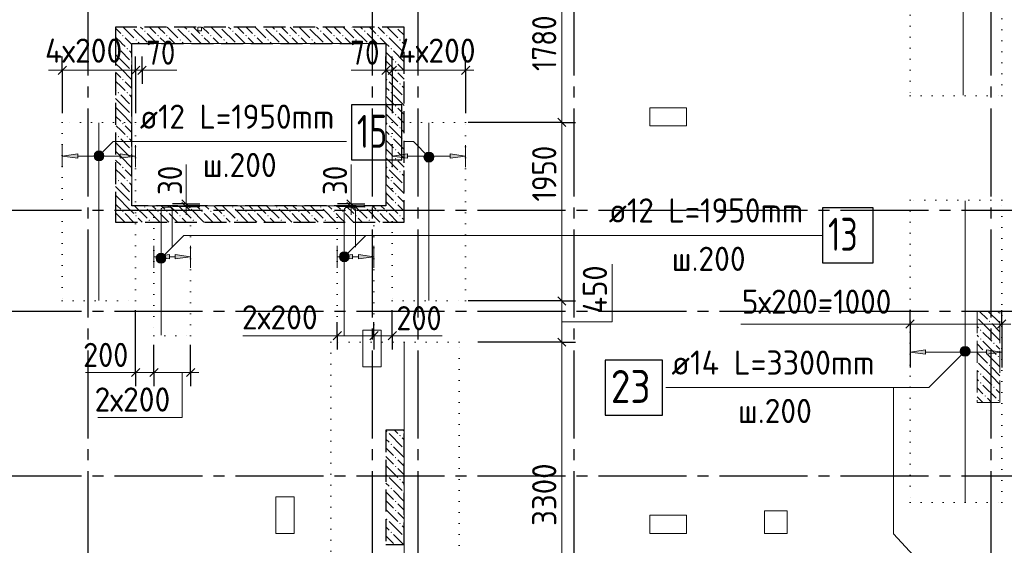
# Model space of a CAD drawing. Header units: millimetres. Extents: x 0 to 50400, y 0 to 35640.
# Tile 17 of 21: x 29470 to 40213, y 18604 to 24343. Entities that reach past the tile are written whole.
import ezdxf

# ---------------------------------------------------------------- set-up
doc = ezdxf.new("R2010")
doc.units = ezdxf.units.MM
for name, pattern in [('______2', [324, 240, -84]), ('______5', [1320, 960, -120, 120, -120]), ('______9', [120, 0, -120])]:
    doc.linetypes.add(name, pattern=pattern)
for name, color, linetype, lineweight in [('ДОП Верх по Х', 7, 'Continuous', 25), ('ЖБ Перекрытие верхний уровень', 7, 'Continuous', 35), ('ЖБ Пилон', 7, 'Continuous', 35), ('ЖБ Стена верхний уровень', 7, 'Continuous', 35), ('Общий01', 7, 'Continuous', 13), ('Позиционная метка номер позиции', 7, 'Continuous', 13), ('Размерная линия_ общее', 7, 'Continuous', 13), ('Тени', 7, 'Continuous', 13)]:
    doc.layers.add(name, color=color, linetype=linetype, lineweight=lineweight)
doc.layers.add('Оси', color=7, linetype='______5', true_color=0x656565)
doc.styles.add('ISOCPEUR', font='txt')

msp = doc.modelspace()

# ---------------------------------------------------------------- hatches: boundary and pattern name
at = {"layer": 'ДОП Верх по Х', "linetype": 'Continuous', "lineweight": 13, "transparency": 33554687}
for points in [[(30103, 22830), (29935, 22854), (30103, 22878)], [(33703, 22830), (33535, 22854), (33703, 22878)], [(31103, 21730), (30935, 21754), (31103, 21778)], [(33103, 21730), (32935, 21754), (33103, 21778)], [(39353, 20690), (39185, 20714), (39353, 20738)]]:
    msp.add_hatch(color=7, dxfattribs=at).paths.add_polyline_path(points, flags=16)
for points in [[(30567, 22830), (30735, 22854), (30567, 22878)], [(34167, 22830), (34335, 22854), (34167, 22878)], [(31167, 21730), (31335, 21754), (31167, 21778)], [(33167, 21730), (33335, 21754), (33167, 21778)], [(40017, 20690), (40185, 20714), (40017, 20738)]]:
    msp.add_hatch(color=7, dxfattribs=at).paths.add_polyline_path(points)
at = {"layer": 'ЖБ Пилон', "linetype": 'Continuous', "lineweight": 18, "transparency": 33554687}
for points in [[(39915, 21098), (39915, 21097), (39915, 21097)], [(40044, 21049), (40052, 21057), (40059, 21049), (40052, 21041)], [(40140, 21145), (40148, 21153), (40155, 21145), (40148, 21137)], [(39948, 20953), (39956, 20961), (39963, 20953), (39956, 20945)], [(39948, 20857), (39956, 20865), (39963, 20857), (39956, 20849)], [(40092, 20809), (40100, 20817), (40107, 20809), (40100, 20801)], [(39996, 20713), (40004, 20721), (40011, 20713), (40004, 20705)], [(40140, 20665), (40148, 20673), (40155, 20665), (40148, 20657)], [(39915, 20618), (39915, 20617), (39915, 20617)], [(40044, 20569), (40052, 20577), (40059, 20569), (40052, 20561)], [(39948, 20473), (39956, 20481), (39963, 20473), (39956, 20465)], [(39948, 20377), (39956, 20385), (39963, 20377), (39956, 20369)], [(40092, 20329), (40100, 20337), (40107, 20329), (40100, 20321)], [(39996, 20233), (40004, 20241), (40011, 20233), (40004, 20225)], [(40140, 20185), (40148, 20193), (40155, 20185), (40148, 20177)]]:
    msp.add_hatch(color=7, dxfattribs=at).paths.add_polyline_path(points, flags=16)
at = {"layer": 'ЖБ Стена верхний уровень', "linetype": 'Continuous', "lineweight": 18, "transparency": 33554687}
for points in [[(30588, 24169), (30596, 24177), (30603, 24169), (30596, 24161)], [(30696, 24262), (30692, 24257), (30687, 24262)], [(30828, 24217), (30836, 24225), (30843, 24217), (30836, 24210)], [(30972, 24169), (30980, 24177), (30987, 24169), (30980, 24161)], [(31068, 24169), (31076, 24177), (31083, 24169), (31076, 24161)], [(31176, 24262), (31172, 24257), (31167, 24262)], [(31308, 24217), (31316, 24225), (31323, 24217), (31316, 24210)], [(31452, 24169), (31460, 24177), (31467, 24169), (31460, 24161)], [(31548, 24169), (31556, 24177), (31563, 24169), (31556, 24161)], [(31656, 24262), (31652, 24257), (31647, 24262)], [(31788, 24217), (31796, 24225), (31803, 24217), (31796, 24210)], [(31932, 24169), (31940, 24177), (31947, 24169), (31940, 24161)], [(32028, 24169), (32036, 24177), (32043, 24169), (32036, 24161)], [(32136, 24262), (32132, 24257), (32127, 24262)], [(32268, 24217), (32276, 24225), (32283, 24217), (32276, 24210)], [(32412, 24169), (32420, 24177), (32427, 24169), (32420, 24161)], [(32508, 24169), (32516, 24177), (32523, 24169), (32516, 24161)], [(32616, 24262), (32612, 24257), (32607, 24262)], [(32748, 24217), (32756, 24225), (32763, 24217), (32756, 24210)], [(32892, 24169), (32900, 24177), (32907, 24169), (32900, 24161)], [(32988, 24169), (32996, 24177), (33003, 24169), (32996, 24161)], [(33096, 24262), (33092, 24257), (33087, 24262)], [(33228, 24217), (33236, 24225), (33243, 24217), (33236, 24210)], [(33372, 24169), (33380, 24177), (33387, 24169), (33380, 24161)], [(33468, 24169), (33476, 24177), (33483, 24169), (33476, 24161)], [(33576, 24262), (33572, 24257), (33567, 24262)], [(30732, 24121), (30740, 24129), (30747, 24121), (30740, 24113)], [(31212, 24121), (31220, 24129), (31227, 24121), (31220, 24113)], [(31692, 24121), (31700, 24129), (31707, 24121), (31700, 24113)], [(32172, 24121), (32180, 24129), (32187, 24121), (32180, 24113)], [(32652, 24121), (32660, 24129), (32667, 24121), (32660, 24113)], [(33132, 24121), (33140, 24129), (33147, 24121), (33140, 24113)], [(33612, 24121), (33620, 24129), (33627, 24121), (33620, 24113)], [(30540, 24025), (30548, 24033), (30555, 24025), (30548, 24017)], [(30636, 24025), (30644, 24033), (30651, 24025), (30644, 24017)], [(33516, 24025), (33524, 24033), (33531, 24025), (33524, 24017)], [(33660, 23977), (33665, 23983), (33665, 23972)], [(30684, 23881), (30692, 23889), (30695, 23886), (30695, 23877), (30692, 23873)], [(33564, 23881), (33572, 23889), (33579, 23881), (33572, 23873)], [(30684, 23785), (30692, 23793), (30695, 23790), (30695, 23781), (30692, 23777)], [(33564, 23785), (33572, 23793), (33579, 23785), (33572, 23777)], [(30588, 23689), (30596, 23697), (30603, 23689), (30596, 23681)], [(33468, 23689), (33476, 23697), (33483, 23689), (33476, 23681)], [(33612, 23641), (33620, 23649), (33627, 23641), (33620, 23633)], [(30540, 23545), (30548, 23553), (30555, 23545), (30548, 23537)], [(30636, 23545), (30644, 23553), (30651, 23545), (30644, 23537)], [(33516, 23545), (33524, 23553), (33531, 23545), (33524, 23537)], [(33660, 23497), (33665, 23503), (33665, 23492)], [(30684, 23401), (30692, 23409), (30695, 23406), (30695, 23397), (30692, 23393)], [(30684, 23305), (30692, 23313), (30695, 23310), (30695, 23301), (30692, 23297)], [(33564, 23401), (33572, 23409), (33579, 23401), (33572, 23393)], [(33564, 23305), (33572, 23313), (33579, 23305), (33572, 23297)], [(30588, 23209), (30596, 23217), (30603, 23209), (30596, 23201)], [(33468, 23209), (33476, 23217), (33483, 23209), (33476, 23201)], [(33612, 23161), (33620, 23169), (33627, 23161), (33620, 23153)], [(30540, 23065), (30548, 23073), (30555, 23065), (30548, 23057)], [(30636, 23065), (30644, 23073), (30651, 23065), (30644, 23057)], [(33516, 23065), (33524, 23073), (33531, 23065), (33524, 23057)], [(33660, 23017), (33665, 23023), (33665, 23012)], [(30684, 22921), (30692, 22929), (30695, 22926), (30695, 22917), (30692, 22913)], [(33564, 22921), (33572, 22929), (33579, 22921), (33572, 22913)], [(30684, 22825), (30692, 22833), (30695, 22830), (30695, 22821), (30692, 22817)], [(33564, 22825), (33572, 22833), (33579, 22825), (33572, 22817)], [(30588, 22729), (30596, 22737), (30603, 22729), (30596, 22721)], [(33468, 22729), (33476, 22737), (33483, 22729), (33476, 22721)], [(33612, 22681), (33620, 22689), (33627, 22681), (33620, 22673)], [(30540, 22585), (30548, 22593), (30555, 22585), (30548, 22577)], [(30636, 22585), (30644, 22593), (30651, 22585), (30644, 22577)], [(33516, 22585), (33524, 22593), (33531, 22585), (33524, 22577)], [(33660, 22537), (33665, 22543), (33665, 22532)], [(30684, 22441), (30692, 22449), (30695, 22446), (30695, 22437), (30692, 22433)], [(30684, 22345), (30692, 22353), (30695, 22350), (30695, 22341), (30692, 22337)], [(33564, 22441), (33572, 22449), (33579, 22441), (33572, 22433)], [(33564, 22345), (33572, 22353), (33579, 22345), (33572, 22337)], [(30588, 22249), (30596, 22257), (30603, 22249), (30596, 22241)], [(30828, 22297), (30836, 22305), (30843, 22297), (30836, 22289)], [(30972, 22249), (30980, 22257), (30987, 22249), (30980, 22241)], [(31068, 22249), (31076, 22257), (31083, 22249), (31076, 22241)], [(31308, 22297), (31316, 22305), (31323, 22297), (31316, 22289)], [(31452, 22249), (31460, 22257), (31467, 22249), (31460, 22241)], [(31548, 22249), (31556, 22257), (31563, 22249), (31556, 22241)], [(31788, 22297), (31796, 22305), (31803, 22297), (31796, 22289)], [(31932, 22249), (31940, 22257), (31947, 22249), (31940, 22241)], [(32028, 22249), (32036, 22257), (32043, 22249), (32036, 22241)], [(32268, 22297), (32276, 22305), (32283, 22297), (32276, 22289)], [(32412, 22249), (32420, 22257), (32427, 22249), (32420, 22241)], [(32508, 22249), (32516, 22257), (32523, 22249), (32516, 22241)], [(32748, 22297), (32756, 22305), (32763, 22297), (32756, 22289)], [(32892, 22249), (32900, 22257), (32907, 22249), (32900, 22241)], [(32988, 22249), (32996, 22257), (33003, 22249), (32996, 22241)], [(33228, 22297), (33236, 22305), (33243, 22297), (33236, 22289)], [(33372, 22249), (33380, 22257), (33387, 22249), (33380, 22241)], [(33468, 22249), (33476, 22257), (33483, 22249), (33476, 22241)], [(30732, 22201), (30740, 22209), (30747, 22201), (30740, 22193)], [(30876, 22153), (30884, 22161), (30891, 22153), (30884, 22145)], [(31212, 22201), (31220, 22209), (31227, 22201), (31220, 22193)], [(31356, 22153), (31364, 22161), (31371, 22153), (31364, 22145)], [(31692, 22201), (31700, 22209), (31707, 22201), (31700, 22193)], [(31836, 22153), (31844, 22161), (31851, 22153), (31844, 22145)], [(32172, 22201), (32180, 22209), (32187, 22201), (32180, 22193)], [(32316, 22153), (32324, 22161), (32331, 22153), (32324, 22145)], [(32652, 22201), (32660, 22209), (32667, 22201), (32660, 22193)], [(32796, 22153), (32804, 22161), (32811, 22153), (32804, 22145)], [(33132, 22201), (33140, 22209), (33147, 22201), (33140, 22193)], [(33276, 22153), (33284, 22161), (33291, 22153), (33284, 22145)], [(33612, 22201), (33620, 22209), (33627, 22201), (33620, 22193)], [(33468, 19849), (33476, 19857), (33483, 19849), (33476, 19841)], [(33612, 19801), (33620, 19809), (33627, 19801), (33620, 19794)], [(33516, 19705), (33524, 19713), (33531, 19705), (33524, 19697)], [(33660, 19657), (33665, 19663), (33665, 19652)], [(33564, 19561), (33572, 19569), (33579, 19561), (33572, 19554)], [(33564, 19465), (33572, 19473), (33579, 19465), (33572, 19457)], [(33468, 19369), (33476, 19377), (33483, 19369), (33476, 19361)], [(33516, 19225), (33524, 19233), (33531, 19225), (33524, 19217)], [(33612, 19321), (33620, 19329), (33627, 19321), (33620, 19314)], [(33660, 19177), (33665, 19183), (33665, 19172)], [(33564, 19081), (33572, 19089), (33579, 19081), (33572, 19074)], [(33564, 18985), (33572, 18993), (33579, 18985), (33572, 18977)], [(33468, 18889), (33476, 18897), (33483, 18889), (33476, 18881)], [(33612, 18841), (33620, 18849), (33627, 18841), (33620, 18834)], [(33516, 18745), (33524, 18753), (33531, 18745), (33524, 18737)], [(33660, 18697), (33665, 18703), (33665, 18692)]]:
    msp.add_hatch(color=7, dxfattribs=at).paths.add_polyline_path(points, flags=16)
at = {"layer": 'Позиционная метка номер позиции', "linetype": 'Continuous', "lineweight": 13, "transparency": 33554687}
for points in [[(30283, 22870), (30373, 22818), (30297, 22894)], [(30297, 22894), (30387, 22842), (30321, 22908)], [(30297, 22894), (30373, 22818), (30387, 22842)], [(30321, 22908), (30387, 22842), (30387, 22870)], [(30321, 22908), (30387, 22870), (30349, 22908)], [(30349, 22908), (30387, 22870), (30373, 22894)], [(33897, 22804), (33949, 22894), (33883, 22828)], [(33883, 22828), (33949, 22894), (33921, 22894)], [(33883, 22828), (33921, 22894), (33883, 22855)], [(33883, 22855), (33921, 22894), (33897, 22880)], [(33897, 22804), (33973, 22880), (33949, 22894)], [(30283, 22842), (30349, 22804), (30283, 22870)], [(30283, 22870), (30349, 22804), (30373, 22818)], [(30321, 22804), (30283, 22842), (30297, 22818)], [(30283, 22842), (30321, 22804), (30349, 22804)], [(33921, 22790), (33973, 22880), (33897, 22804)], [(33921, 22790), (33987, 22855), (33973, 22880)], [(33949, 22790), (33987, 22855), (33921, 22790)], [(33949, 22790), (33987, 22828), (33987, 22855)], [(33987, 22828), (33949, 22790), (33973, 22804)], [(30960, 21752), (31050, 21700), (30974, 21777)], [(30960, 21725), (31026, 21687), (30960, 21752)], [(30960, 21752), (31026, 21687), (31050, 21700)], [(30998, 21687), (30960, 21725), (30974, 21700)], [(30960, 21725), (30998, 21687), (31026, 21687)], [(30974, 21777), (31064, 21725), (30998, 21790)], [(30974, 21777), (31050, 21700), (31064, 21725)], [(30998, 21790), (31064, 21725), (31064, 21752)], [(30998, 21790), (31064, 21752), (31026, 21790)], [(31026, 21790), (31064, 21752), (31050, 21777)], [(32960, 21768), (33050, 21716), (32974, 21792)], [(32960, 21740), (33026, 21702), (32960, 21768)], [(32960, 21768), (33026, 21702), (33050, 21716)], [(32998, 21702), (32960, 21740), (32974, 21716)], [(32960, 21740), (32998, 21702), (33026, 21702)], [(32974, 21792), (33064, 21740), (32998, 21806)], [(32974, 21792), (33050, 21716), (33064, 21740)], [(32998, 21806), (33064, 21740), (33064, 21768)], [(32998, 21806), (33064, 21768), (33026, 21806)], [(33026, 21806), (33064, 21768), (33050, 21792)], [(39823, 20684), (39747, 20761), (39733, 20736)], [(39823, 20684), (39733, 20736), (39799, 20670)], [(39799, 20670), (39733, 20736), (39733, 20709)], [(39837, 20709), (39771, 20774), (39747, 20761)], [(39837, 20709), (39747, 20761), (39823, 20684)], [(39837, 20736), (39799, 20774), (39771, 20774)], [(39837, 20736), (39771, 20774), (39837, 20709)], [(39799, 20774), (39837, 20736), (39823, 20761)], [(39799, 20670), (39733, 20709), (39771, 20670)], [(39771, 20670), (39733, 20709), (39747, 20684)]]:
    msp.add_hatch(color=7, dxfattribs=at).paths.add_polyline_path(points)

# ---------------------------------------------------------------- linework, layer by layer
at = {"layer": 'ДОП Верх по Х', "color": 7, "linetype": 'Continuous', "lineweight": 18, "transparency": 33554687}
for p, q in [((39765, 26425), (39765, 23519)), ((30335, 21278), (30335, 23216)), ((33935, 21278), (33935, 23216)), ((39785, 22365), (39785, 19079)), ((33665, 20815), (33665, 17529))]:
    msp.add_line(p, q, dxfattribs=at)
at = {"layer": 'ДОП Верх по Х', "color": 251, "linetype": 'Continuous', "lineweight": 13, "true_color": 0x494949, "transparency": 33554687}
for p, q in [((29935, 22854), (29935, 22974)), ((30735, 22854), (30735, 22974)), ((33535, 22854), (33535, 22974)), ((34335, 22854), (34335, 22974)), ((29935, 22854), (30103, 22878)), ((30103, 22830), (29935, 22854)), ((29935, 22854), (29935, 22734)), ((29935, 22854), (29935, 22854)), ((30103, 22878), (30103, 22830)), ((30103, 22854), (30567, 22854)), ((30735, 22854), (30567, 22878)), ((30567, 22878), (30567, 22830)), ((30567, 22830), (30735, 22854)), ((30735, 22854), (30735, 22734)), ((30735, 22854), (30735, 22854)), ((33535, 22854), (33703, 22878)), ((33703, 22830), (33535, 22854)), ((33535, 22854), (33535, 22734)), ((33535, 22854), (33535, 22854)), ((33703, 22878), (33703, 22830)), ((33703, 22854), (34167, 22854)), ((34335, 22854), (34167, 22878)), ((34167, 22878), (34167, 22830)), ((34167, 22830), (34335, 22854)), ((34335, 22854), (34335, 22734)), ((34335, 22854), (34335, 22854)), ((30935, 21754), (30935, 21874)), ((31335, 21754), (31335, 21874)), ((32935, 21754), (32935, 21874)), ((33335, 21754), (33335, 21874)), ((30935, 21754), (31103, 21778)), ((31103, 21730), (30935, 21754)), ((30935, 21754), (30935, 21634)), ((30935, 21754), (30935, 21754)), ((31103, 21778), (31103, 21730)), ((31103, 21754), (31167, 21754)), ((31335, 21754), (31167, 21778)), ((31167, 21778), (31167, 21730)), ((31167, 21730), (31335, 21754)), ((31335, 21754), (31335, 21634)), ((31335, 21754), (31335, 21754)), ((32935, 21754), (33103, 21778)), ((33103, 21730), (32935, 21754)), ((32935, 21754), (32935, 21634)), ((32935, 21754), (32935, 21754)), ((33103, 21778), (33103, 21730)), ((33103, 21754), (33167, 21754)), ((33335, 21754), (33167, 21778)), ((33167, 21778), (33167, 21730)), ((33167, 21730), (33335, 21754)), ((33335, 21754), (33335, 21634)), ((33335, 21754), (33335, 21754)), ((39185, 20714), (39185, 20834)), ((39185, 20714), (39353, 20738)), ((39353, 20738), (39353, 20690)), ((40185, 20714), (40017, 20738)), ((40017, 20738), (40017, 20690)), ((40185, 20714), (40185, 20834)), ((39353, 20690), (39185, 20714)), ((39185, 20714), (39185, 20594)), ((39185, 20714), (39185, 20714)), ((39353, 20714), (40017, 20714)), ((40017, 20690), (40185, 20714)), ((40185, 20714), (40185, 20594)), ((40185, 20714), (40185, 20714))]:
    msp.add_line(p, q, dxfattribs=at)
at = {"layer": 'ДОП Верх по Х', "color": 7, "linetype": 'Continuous', "lineweight": 25, "transparency": 33554687}
for points in [[(33089, 22812), (33641, 22812), (33641, 23412), (33089, 23412), (33089, 22812)], [(38229, 21688), (38781, 21688), (38781, 22288), (38229, 22288), (38229, 21688)], [(35859, 20026), (36483, 20026), (36483, 20626), (35859, 20626), (35859, 20026)]]:
    msp.add_lwpolyline(points, dxfattribs=at)
at = {"layer": 'ДОП Верх по Х', "color": 7, "linetype": 'Continuous', "lineweight": 18, "transparency": 33554687}
for points in [[(31135, 21859), (31135, 22263), (31134, 22269), (31132, 22276), (31129, 22282), (31125, 22286), (31120, 22291), (31114, 22294), (31107, 22296), (31101, 22297), (31047, 22297), (31040, 22296), (31034, 22294), (31028, 22291), (31023, 22286), (31019, 22282), (31015, 22276), (31013, 22269), (31012, 22263), (31012, 20898)], [(33135, 21859), (33135, 22263), (33134, 22269), (33132, 22276), (33129, 22282), (33125, 22286), (33120, 22291), (33114, 22294), (33107, 22296), (33101, 22297), (33047, 22297), (33040, 22296), (33034, 22294), (33028, 22291), (33023, 22286), (33019, 22282), (33015, 22276), (33013, 22269), (33012, 22263), (33012, 20898)]]:
    msp.add_lwpolyline(points, dxfattribs=at)
at = {"layer": 'ЖБ Перекрытие верхний уровень', "color": 7, "linetype": 'Continuous', "lineweight": 18, "transparency": 33554687}
for p, q in [((31415, 24262), (31415, 24222)), ((31455, 24262), (31415, 24262)), ((31415, 24222), (31455, 24222)), ((31455, 24222), (31455, 24262)), ((30695, 22312), (30695, 24082)), ((30695, 24082), (33465, 24082)), ((33465, 24082), (33465, 22312)), ((36745, 23382), (36345, 23382)), ((36345, 23382), (36345, 23182)), ((36745, 23182), (36745, 23382)), ((36345, 23182), (36745, 23182)), ((33465, 22312), (30695, 22312)), ((33215, 20952), (33215, 20552)), ((33415, 20952), (33215, 20952)), ((33415, 20552), (33415, 20952)), ((33215, 20552), (33415, 20552)), ((32265, 19132), (32265, 18732)), ((32465, 19132), (32265, 19132)), ((32465, 18732), (32465, 19132)), ((36745, 18932), (36345, 18932)), ((36345, 18932), (36345, 18732)), ((36745, 18732), (36745, 18932)), ((37595, 18982), (37595, 18732)), ((37845, 18982), (37595, 18982)), ((37845, 18732), (37845, 18982)), ((32265, 18732), (32465, 18732)), ((36345, 18732), (36745, 18732)), ((37595, 18732), (37845, 18732))]:
    msp.add_line(p, q, dxfattribs=at)
at = {"layer": 'ЖБ Пилон', "color": 253, "linetype": '______2', "lineweight": 13, "true_color": 0xa0a0a0, "transparency": 33554687}
for p, q in [((40165, 21162), (39915, 21162)), ((39915, 21162), (39915, 20162)), ((40165, 20162), (40165, 21162)), ((39915, 20162), (40165, 20162))]:
    msp.add_line(p, q, dxfattribs=at)
at = {"layer": 'ЖБ Пилон', "color": 9, "linetype": 'Continuous', "lineweight": 18, "true_color": 0xc7c7c7, "transparency": 33554687}
for p, q in [((40076, 20929), (39932, 21073)), ((39938, 21162), (40028, 21073)), ((40165, 21032), (40034, 21162)), ((39915, 20994), (39932, 20977)), ((40076, 21025), (40165, 20936)), ((39932, 20881), (39915, 20898)), ((39980, 20929), (40076, 20833)), ((40076, 20929), (40165, 20840)), ((39915, 20802), (39980, 20737)), ((39980, 20833), (40124, 20689)), ((40165, 20744), (40124, 20785)), ((39915, 20706), (40028, 20593)), ((40165, 20552), (40028, 20689)), ((40076, 20449), (39932, 20593)), ((40076, 20545), (40165, 20456)), ((39915, 20514), (39932, 20497)), ((39932, 20401), (39915, 20418)), ((39980, 20449), (40076, 20353)), ((40076, 20449), (40165, 20360)), ((39915, 20322), (39980, 20257)), ((39980, 20353), (40124, 20209)), ((40165, 20264), (40124, 20305)), ((39915, 20226), (39979, 20162)), ((40074, 20162), (40028, 20209))]:
    msp.add_line(p, q, dxfattribs=at)
at = {"layer": 'ЖБ Стена верхний уровень', "color": 251, "linetype": '______2', "lineweight": -3, "true_color": 0x656565, "transparency": 33554687}
for p, q in [((33665, 24262), (30515, 24262)), ((30515, 24262), (30515, 24082)), ((33665, 24082), (33665, 24262)), ((30515, 24082), (30515, 22312)), ((30695, 22312), (30695, 24082)), ((30695, 24082), (33465, 24082)), ((33465, 24082), (33465, 22312)), ((33665, 22132), (33665, 24082)), ((30515, 22312), (30515, 22132)), ((33465, 22312), (30695, 22312)), ((30515, 22132), (33465, 22132)), ((33465, 22132), (33665, 22132)), ((33665, 19862), (33465, 19862)), ((33465, 19862), (33465, 18612)), ((33665, 18612), (33665, 19862)), ((33465, 18612), (33665, 18612))]:
    msp.add_line(p, q, dxfattribs=at)
at = {"layer": 'ЖБ Стена верхний уровень', "color": 9, "linetype": 'Continuous', "lineweight": 18, "true_color": 0xc7c7c7, "transparency": 33554687}
for p, q in [((30515, 24250), (30572, 24193)), ((30599, 24262), (30716, 24145)), ((30716, 24241), (30860, 24097)), ((30812, 24241), (30790, 24262)), ((30860, 24193), (30970, 24082)), ((30886, 24262), (30956, 24193)), ((30982, 24262), (31052, 24193)), ((31079, 24262), (31196, 24145)), ((31196, 24241), (31340, 24097)), ((31292, 24241), (31270, 24262)), ((31340, 24193), (31450, 24082)), ((31366, 24262), (31436, 24193)), ((31462, 24262), (31532, 24193)), ((31559, 24262), (31676, 24145)), ((31676, 24241), (31820, 24097)), ((31772, 24241), (31750, 24262)), ((31820, 24193), (31930, 24082)), ((31846, 24262), (31916, 24193)), ((31942, 24262), (32012, 24193)), ((32039, 24262), (32156, 24145)), ((32156, 24241), (32300, 24097)), ((32252, 24241), (32230, 24262)), ((32300, 24193), (32410, 24082)), ((32326, 24262), (32396, 24193)), ((32422, 24262), (32492, 24193)), ((32519, 24262), (32636, 24145)), ((32636, 24241), (32780, 24097)), ((32732, 24241), (32710, 24262)), ((32780, 24193), (32890, 24082)), ((32806, 24262), (32876, 24193)), ((32902, 24262), (32972, 24193)), ((32999, 24262), (33116, 24145)), ((33116, 24241), (33260, 24097)), ((33212, 24241), (33190, 24262)), ((33260, 24193), (33370, 24082)), ((33286, 24262), (33356, 24193)), ((33382, 24262), (33452, 24193)), ((33479, 24262), (33596, 24145)), ((33596, 24241), (33665, 24172)), ((30572, 24097), (30524, 24145)), ((30586, 24082), (30572, 24097)), ((30620, 24049), (30586, 24082)), ((30620, 24145), (30682, 24082)), ((30682, 24082), (30695, 24070)), ((30764, 24097), (30778, 24082)), ((31052, 24097), (31004, 24145)), ((31066, 24082), (31052, 24097)), ((31100, 24145), (31162, 24082)), ((31244, 24097), (31258, 24082)), ((31532, 24097), (31484, 24145)), ((31546, 24082), (31532, 24097)), ((31580, 24145), (31642, 24082)), ((31724, 24097), (31738, 24082)), ((32012, 24097), (31964, 24145)), ((32026, 24082), (32012, 24097)), ((32060, 24145), (32122, 24082)), ((32204, 24097), (32218, 24082)), ((32492, 24097), (32444, 24145)), ((32506, 24082), (32492, 24097)), ((32540, 24145), (32602, 24082)), ((32684, 24097), (32698, 24082)), ((32972, 24097), (32924, 24145)), ((32986, 24082), (32972, 24097)), ((33020, 24145), (33082, 24082)), ((33164, 24097), (33178, 24082)), ((33452, 24097), (33404, 24145)), ((33466, 24082), (33452, 24097)), ((33500, 24049), (33466, 24082)), ((33500, 24145), (33562, 24082)), ((33562, 24082), (33644, 24001)), ((33644, 24097), (33658, 24082)), ((33658, 24082), (33665, 24076)), ((30515, 24058), (30524, 24049)), ((30572, 23905), (30515, 23962)), ((30572, 24001), (30668, 23905)), ((30668, 24001), (30695, 23974)), ((33465, 23988), (33548, 23905)), ((33548, 24001), (33665, 23884)), ((30515, 23866), (30572, 23809)), ((30572, 23905), (30668, 23809)), ((33465, 23892), (33548, 23809)), ((33644, 23809), (33596, 23857)), ((30515, 23770), (30572, 23713)), ((30572, 23809), (30695, 23686)), ((33465, 23796), (33596, 23665)), ((33596, 23761), (33665, 23692)), ((33665, 23788), (33644, 23809)), ((30572, 23617), (30524, 23665)), ((30620, 23665), (30695, 23590)), ((33500, 23665), (33644, 23521)), ((30515, 23578), (30524, 23569)), ((30620, 23569), (30572, 23617)), ((33500, 23569), (33465, 23604)), ((33644, 23617), (33665, 23596)), ((30572, 23425), (30515, 23482)), ((30572, 23521), (30668, 23425)), ((30572, 23425), (30668, 23329)), ((30668, 23521), (30695, 23494)), ((33465, 23508), (33548, 23425)), ((33548, 23521), (33665, 23404)), ((30515, 23386), (30572, 23329)), ((30572, 23329), (30695, 23206)), ((33465, 23412), (33548, 23329)), ((33465, 23316), (33596, 23185)), ((33644, 23329), (33596, 23377)), ((33665, 23308), (33644, 23329)), ((30515, 23290), (30572, 23233)), ((33596, 23281), (33665, 23212)), ((30515, 23098), (30524, 23089)), ((30572, 23137), (30524, 23185)), ((30620, 23089), (30572, 23137)), ((30620, 23185), (30695, 23110)), ((33500, 23089), (33465, 23124)), ((33500, 23185), (33644, 23041)), ((33644, 23137), (33665, 23116)), ((30572, 22945), (30515, 23002)), ((30572, 23041), (30668, 22945)), ((30668, 23041), (30695, 23014)), ((33465, 23028), (33548, 22945)), ((33548, 23041), (33665, 22924)), ((30515, 22906), (30572, 22849)), ((30572, 22945), (30668, 22849)), ((33465, 22932), (33548, 22849)), ((33644, 22849), (33596, 22897)), ((30515, 22810), (30572, 22753)), ((30572, 22849), (30695, 22726)), ((33465, 22836), (33596, 22705)), ((33596, 22801), (33665, 22732)), ((33665, 22828), (33644, 22849)), ((30572, 22657), (30524, 22705)), ((30620, 22705), (30695, 22630)), ((33500, 22705), (33644, 22561)), ((30515, 22618), (30524, 22609)), ((30620, 22609), (30572, 22657)), ((30572, 22561), (30668, 22465)), ((30668, 22561), (30695, 22534)), ((33500, 22609), (33465, 22644)), ((33548, 22561), (33665, 22444)), ((33644, 22657), (33665, 22636)), ((30572, 22465), (30515, 22522)), ((30572, 22465), (30668, 22369)), ((33465, 22548), (33548, 22465)), ((33465, 22452), (33548, 22369)), ((30515, 22426), (30572, 22369)), ((30572, 22369), (30628, 22312)), ((33465, 22356), (33596, 22225)), ((33644, 22369), (33596, 22417)), ((33665, 22348), (33644, 22369)), ((30515, 22330), (30532, 22312)), ((30532, 22312), (30572, 22273)), ((30628, 22312), (30716, 22225)), ((30724, 22312), (30860, 22177)), ((30860, 22273), (31000, 22132)), ((30916, 22312), (30956, 22273)), ((31012, 22312), (31052, 22273)), ((31108, 22312), (31196, 22225)), ((31204, 22312), (31340, 22177)), ((31340, 22273), (31480, 22132)), ((31396, 22312), (31436, 22273)), ((31492, 22312), (31532, 22273)), ((31588, 22312), (31676, 22225)), ((31684, 22312), (31820, 22177)), ((31820, 22273), (31960, 22132)), ((31876, 22312), (31916, 22273)), ((31972, 22312), (32012, 22273)), ((32068, 22312), (32156, 22225)), ((32164, 22312), (32300, 22177)), ((32300, 22273), (32440, 22132)), ((32356, 22312), (32396, 22273)), ((32452, 22312), (32492, 22273)), ((32548, 22312), (32636, 22225)), ((32644, 22312), (32780, 22177)), ((32780, 22273), (32920, 22132)), ((32836, 22312), (32876, 22273)), ((32932, 22312), (32972, 22273)), ((33028, 22312), (33116, 22225)), ((33124, 22312), (33260, 22177)), ((33260, 22273), (33400, 22132)), ((33316, 22312), (33356, 22273)), ((33412, 22312), (33452, 22273)), ((33596, 22321), (33665, 22252)), ((30515, 22138), (30520, 22132)), ((30572, 22177), (30524, 22225)), ((30616, 22132), (30572, 22177)), ((30620, 22225), (30712, 22132)), ((30764, 22177), (30808, 22132)), ((31052, 22177), (31004, 22225)), ((31096, 22132), (31052, 22177)), ((31100, 22225), (31192, 22132)), ((31244, 22177), (31288, 22132)), ((31532, 22177), (31484, 22225)), ((31576, 22132), (31532, 22177)), ((31580, 22225), (31672, 22132)), ((31724, 22177), (31768, 22132)), ((32012, 22177), (31964, 22225)), ((32056, 22132), (32012, 22177)), ((32060, 22225), (32152, 22132)), ((32204, 22177), (32248, 22132)), ((32492, 22177), (32444, 22225)), ((32536, 22132), (32492, 22177)), ((32540, 22225), (32632, 22132)), ((32684, 22177), (32728, 22132)), ((32972, 22177), (32924, 22225)), ((33016, 22132), (32972, 22177)), ((33020, 22225), (33112, 22132)), ((33164, 22177), (33208, 22132)), ((33452, 22177), (33404, 22225)), ((33465, 22164), (33452, 22177)), ((33496, 22132), (33465, 22164)), ((33500, 22225), (33592, 22132)), ((33644, 22177), (33665, 22156)), ((33500, 19825), (33644, 19681)), ((33558, 19862), (33596, 19825)), ((33644, 19777), (33665, 19756)), ((33654, 19862), (33665, 19852)), ((33500, 19729), (33465, 19764)), ((33465, 19668), (33548, 19585)), ((33548, 19681), (33665, 19564)), ((33465, 19572), (33548, 19489)), ((33465, 19476), (33596, 19345)), ((33644, 19489), (33596, 19537)), ((33665, 19468), (33644, 19489)), ((33500, 19345), (33644, 19201)), ((33596, 19441), (33665, 19372)), ((33500, 19249), (33465, 19284)), ((33644, 19297), (33665, 19276)), ((33465, 19188), (33548, 19105)), ((33548, 19201), (33665, 19084)), ((33465, 19092), (33548, 19009)), ((33644, 19009), (33596, 19057)), ((33465, 18996), (33596, 18865)), ((33596, 18961), (33665, 18892)), ((33665, 18988), (33644, 19009)), ((33500, 18769), (33465, 18804)), ((33500, 18865), (33644, 18721)), ((33644, 18817), (33665, 18796)), ((33465, 18708), (33548, 18625)), ((33548, 18721), (33657, 18612))]:
    msp.add_line(p, q, dxfattribs=at)
at = {"layer": 'Общий01', "color": 7, "linetype": 'Continuous', "lineweight": 13, "transparency": 33554687}
for p, q in [((30215, 23791), (29785, 23791)), ((30805, 23791), (31185, 23791)), ((33465, 23791), (33085, 23791)), ((31286, 22332), (31286, 22762)), ((33086, 22332), (33086, 22762)), ((35936, 21045), (35936, 21675)), ((35385, 21045), (35936, 21045)), ((39585, 21020), (37337, 21020)), ((32935, 20892), (31905, 20892)), ((33535, 20892), (34081, 20892)), ((30735, 20491), (30189, 20491)), ((31242, 20491), (31242, 20001)), ((31242, 20001), (30322, 20001))]:
    msp.add_line(p, q, dxfattribs=at)
at = {"layer": 'Оси', "color": 8, "linetype": '______5', "lineweight": -3, "transparency": 33554687}
for p, q in [((30215, 32612), (30215, 8317)), ((33315, 32612), (33315, 8317)), ((33815, 32612), (33815, 8317)), ((35515, 32612), (35515, 8317)), ((40065, 32612), (40065, 8317)), ((8065, 22262), (42963, 22262)), ((8065, 21162), (42963, 21162)), ((8065, 19362), (42963, 19362))]:
    msp.add_line(p, q, dxfattribs=at)
at = {"layer": 'Позиционная метка номер позиции', "color": 7, "linetype": 'Continuous', "lineweight": 13, "transparency": 33554687}
for p, q in [((30297, 22894), (30297, 22894)), ((30373, 22894), (30373, 22894)), ((30297, 22818), (30297, 22818)), ((30373, 22818), (30373, 22818)), ((33897, 22880), (33897, 22880)), ((33897, 22804), (33897, 22804)), ((33973, 22880), (33973, 22880)), ((33973, 22804), (33973, 22804)), ((30974, 21777), (30974, 21777)), ((30974, 21700), (30974, 21700)), ((31050, 21777), (31050, 21777)), ((31050, 21700), (31050, 21700)), ((32974, 21792), (32974, 21792)), ((32974, 21716), (32974, 21716)), ((33050, 21792), (33050, 21792)), ((33050, 21716), (33050, 21716)), ((39747, 20761), (39747, 20761)), ((39823, 20761), (39823, 20761)), ((39747, 20684), (39747, 20684)), ((39823, 20684), (39823, 20684))]:
    msp.add_line(p, q, dxfattribs=at)
for points in [[(30335, 22856), (30491, 23012), (33034, 23012)], [(33935, 22842), (33765, 23012), (33665, 23012)], [(31012, 21739), (31261, 21988), (33245, 21988)], [(33012, 21754), (33245, 21988), (38229, 21988)], [(39785, 20722), (39389, 20326), (36519, 20326)], [(39785, 17880), (39004, 18729), (39004, 20326)]]:
    msp.add_lwpolyline(points, dxfattribs=at)
for centre in [(30335, 22856), (33935, 22842), (33012, 21754), (31012, 21739), (39785, 20722)]:
    msp.add_circle(centre, 54, dxfattribs=at)
at = {"layer": 'Размерная линия_ общее', "color": 7, "linetype": 'Continuous', "lineweight": 13, "transparency": 33554687}
for p, q in [((35385, 23222), (35385, 25002)), ((29935, 23791), (29845, 23791)), ((30735, 23791), (29935, 23791)), ((30805, 23791), (30735, 23791)), ((30805, 23791), (30895, 23791)), ((33465, 23791), (33375, 23791)), ((33465, 23791), (33535, 23791)), ((33535, 23791), (34335, 23791)), ((34335, 23791), (34425, 23791)), ((35385, 21272), (35385, 23222)), ((31286, 22332), (31286, 22422)), ((33086, 22332), (33086, 22422)), ((31286, 22303), (31286, 22213)), ((33086, 22303), (33086, 22213)), ((35385, 20822), (35385, 21272)), ((39185, 21020), (39095, 21020)), ((39185, 21020), (40185, 21020)), ((40185, 21020), (40285, 21020)), ((32935, 20892), (32845, 20892)), ((33335, 20892), (32935, 20892)), ((33535, 20892), (33335, 20892)), ((33535, 20892), (33625, 20892)), ((35385, 17522), (35385, 20822)), ((30735, 20491), (30645, 20491)), ((30735, 20491), (30935, 20491)), ((30935, 20491), (31335, 20491)), ((31335, 20491), (31425, 20491))]:
    msp.add_line(p, q, dxfattribs=at)
at = {"layer": 'Размерная линия_ общее', "color": 7, "linetype": 'Continuous', "lineweight": -3, "transparency": 33554687}
for p, q in [((29935, 23791), (29935, 23941)), ((30735, 23791), (30735, 23941)), ((30805, 23791), (30805, 23941)), ((33465, 23791), (33465, 23941)), ((33535, 23791), (33535, 23941)), ((34335, 23791), (34335, 23941)), ((29935, 23791), (29935, 23641)), ((29935, 23791), (29935, 23322)), ((30735, 23791), (30735, 23641)), ((30735, 23791), (30735, 23322)), ((30805, 23791), (30805, 23641)), ((30805, 23791), (30805, 23786)), ((33465, 23791), (33465, 23641)), ((33465, 23791), (33465, 23786)), ((33535, 23791), (33535, 23641)), ((33535, 23791), (33535, 23322)), ((34335, 23791), (34335, 23641)), ((34335, 23791), (34335, 23322)), ((35385, 23222), (35235, 23222)), ((35385, 23222), (35535, 23222)), ((31286, 22332), (31136, 22332)), ((31286, 22303), (31136, 22303)), ((31286, 22303), (31154, 22303)), ((31286, 22332), (31436, 22332)), ((31286, 22332), (31286, 22332)), ((31286, 22303), (31436, 22303)), ((33086, 22332), (32936, 22332)), ((33086, 22303), (32936, 22303)), ((33086, 22303), (32954, 22303)), ((33086, 22332), (33236, 22332)), ((33086, 22332), (33086, 22332)), ((33086, 22303), (33236, 22303)), ((35385, 21272), (35235, 21272)), ((35385, 21272), (35535, 21272)), ((39185, 21020), (39185, 21170)), ((40185, 21020), (40185, 21170)), ((32935, 20892), (32935, 21042)), ((33335, 20892), (33335, 21042)), ((33535, 20892), (33535, 21042)), ((39185, 21020), (39185, 20870)), ((39185, 21020), (39185, 20544)), ((40185, 21020), (40185, 20870)), ((40185, 21020), (40185, 20544)), ((32935, 20892), (32935, 20742)), ((32935, 20892), (32935, 20792)), ((33335, 20892), (33335, 20742)), ((33335, 20892), (33335, 20792)), ((33535, 20892), (33535, 20742)), ((30935, 20491), (30935, 20792)), ((31335, 20491), (31335, 20792)), ((35385, 20822), (35235, 20822)), ((35385, 20822), (35535, 20822)), ((30735, 20491), (30735, 20641)), ((30935, 20491), (30935, 20641)), ((31335, 20491), (31335, 20641)), ((30735, 20491), (30735, 20341)), ((30935, 20491), (30935, 20341)), ((31335, 20491), (31335, 20341))]:
    msp.add_line(p, q, dxfattribs=at)
at = {"layer": 'Размерная линия_ общее', "color": 7, "linetype": 'Continuous', "lineweight": 25, "transparency": 33554687}
for p, q in [((29980, 23836), (29890, 23746)), ((30780, 23836), (30690, 23746)), ((30850, 23836), (30760, 23746)), ((33420, 23746), (33510, 23836)), ((33490, 23746), (33580, 23836)), ((34290, 23746), (34380, 23836)), ((35430, 23177), (35340, 23267)), ((31331, 22287), (31241, 22377)), ((31331, 22258), (31241, 22348)), ((33131, 22287), (33041, 22377)), ((33131, 22258), (33041, 22348)), ((35430, 21227), (35340, 21317)), ((39140, 20975), (39230, 21065)), ((40140, 20975), (40230, 21065)), ((32980, 20937), (32890, 20847)), ((33380, 20937), (33290, 20847)), ((33580, 20937), (33490, 20847)), ((35430, 20777), (35340, 20867)), ((30690, 20446), (30780, 20536)), ((30890, 20446), (30980, 20536)), ((31290, 20446), (31380, 20536))]:
    msp.add_line(p, q, dxfattribs=at)
at = {"layer": 'Размерная линия_ общее', "color": 7, "linetype": 'Continuous', "lineweight": -3, "transparency": 33554687}
for points in [[(35385, 23222), (35364, 23222), (35364, 23222), (35364, 23222), (35364, 23222), (35364, 23222), (35364, 23222), (34364, 23222)], [(35385, 21272), (35364, 21272), (35364, 21272), (35364, 21272), (35364, 21272), (35364, 21272), (35364, 21272), (35364, 21272), (35364, 21272), (34364, 21272)], [(30735, 20491), (30735, 20968), (30735, 20968), (30735, 21172)], [(33535, 20892), (33535, 20913), (33535, 20913), (33535, 21172)], [(35385, 20822), (35364, 20822), (35364, 20822), (35364, 20822), (35364, 20822), (35364, 20822), (35364, 20822), (35364, 20822), (35364, 20822), (34468, 20822)]]:
    msp.add_lwpolyline(points, dxfattribs=at)
at = {"layer": 'Размерная линия_ общее', "color": 7, "linetype": 'Continuous', "lineweight": 13, "transparency": 33554687}
for points in [[(31286, 22303), (31286, 22318), (31286, 22318), (31286, 22332)], [(33086, 22303), (33086, 22320), (33086, 22320), (33086, 22332)]]:
    msp.add_lwpolyline(points, dxfattribs=at)
at = {"layer": 'Тени', "color": 7, "linetype": '______9', "lineweight": 13, "transparency": 33554687}
for p, q in [((39185, 26432), (39185, 23512)), ((40185, 23512), (40185, 26432)), ((39185, 23512), (40185, 23512)), ((30735, 23222), (29935, 23222)), ((29935, 23222), (29935, 21272)), ((30735, 21272), (30735, 23222)), ((34335, 23222), (33535, 23222)), ((33535, 23222), (33535, 21272)), ((34335, 21272), (34335, 23222)), ((40185, 22372), (39185, 22372)), ((39185, 22372), (39185, 19072)), ((40185, 19072), (40185, 22372)), ((31335, 22303), (30935, 22303)), ((30935, 22303), (30935, 20892)), ((31335, 20892), (31335, 22303)), ((33335, 22303), (32935, 22303)), ((32935, 22303), (32935, 20892)), ((33335, 20892), (33335, 22303)), ((29935, 21272), (30735, 21272)), ((33535, 21272), (34335, 21272)), ((30935, 20892), (31335, 20892)), ((32935, 20892), (33335, 20892)), ((34265, 20822), (32865, 20822)), ((32865, 20822), (32865, 17522)), ((34265, 17522), (34265, 20822)), ((39185, 19072), (40185, 19072))]:
    msp.add_line(p, q, dxfattribs=at)

# ---------------------------------------------------------------- texts
at = {"layer": 'ДОП Верх по Х', "color": 7, "linetype": 'Continuous', "lineweight": 13, "transparency": 33554687, "attachment_point": 7, "style": 'ISOCPEUR'}
for s, insert, char_height, width in [('\\W0.94;ø12 L=1950mm ', (30781, 23152), 264, 2525.26), ('\\W0.75;15', (33149, 22944), 360, 566.75), ('\\W0.95;ш.200 ', (31468, 22624), 264, 1154.55), ('\\W0.94;ø12 L=1950mm ', (35897, 22128), 264, 2525.26), ('\\W0.75;13', (38289, 21820), 360, 566.75), ('\\W0.95;ш.200 ', (36584, 21600), 264, 1154.56), ('\\W0.96;ø14 L=3300mm ', (36581, 20467), 264, 2607.13), ('\\W0.87;23', (35919, 20158), 360, 660.97), ('\\W0.95;ш.200 ', (37307, 19939), 264, 1154.56)]:
    msp.add_mtext(s, dxfattribs=dict(at, insert=insert, char_height=char_height, width=width))
at = {"layer": 'Размерная линия_ общее', "color": 7, "linetype": 'Continuous', "lineweight": 25, "transparency": 33554687, "char_height": 264, "attachment_point": 7, "rotation": 90, "style": 'ISOCPEUR'}
for s, insert, width in [('\\W0.87;1780', (35325, 23782), 800.28), ('\\W0.87;1950', (35325, 22357), 800.28), ('\\W0.87;30', (31242, 22429), 484.72), ('\\W0.87;30', (33042, 22429), 484.72), ('\\W0.92;450', (35878, 21134), 701.33), ('\\W0.93;3300', (35325, 18816), 861.72)]:
    msp.add_mtext(s, dxfattribs=dict(at, insert=insert, width=width))
at = {"layer": 'Размерная линия_ общее', "color": 7, "linetype": 'Continuous', "lineweight": 25, "transparency": 33554687, "char_height": 264, "attachment_point": 7, "style": 'ISOCPEUR'}
for s, insert, width in [('\\W0.95;4х200', (29746, 23873), 1074.68), ('\\W0.87;70', (30850, 23851), 484.73), ('\\W0.87;70', (33077, 23851), 484.71), ('\\W0.95;4х200', (33601, 23873), 1074.68), ('\\W0.94;5х200=1000', (37349, 21132), 1918.46), ('\\W0.95;2х200', (31895, 20961), 1048.03), ('\\W0.91;200', (33580, 20952), 674.39), ('\\W0.91;200', (30162, 20551), 674.38), ('\\W0.95;2х200', (30287, 20064), 1048.03)]:
    msp.add_mtext(s, dxfattribs=dict(at, insert=insert, width=width))

doc.saveas('drawing.dxf')
